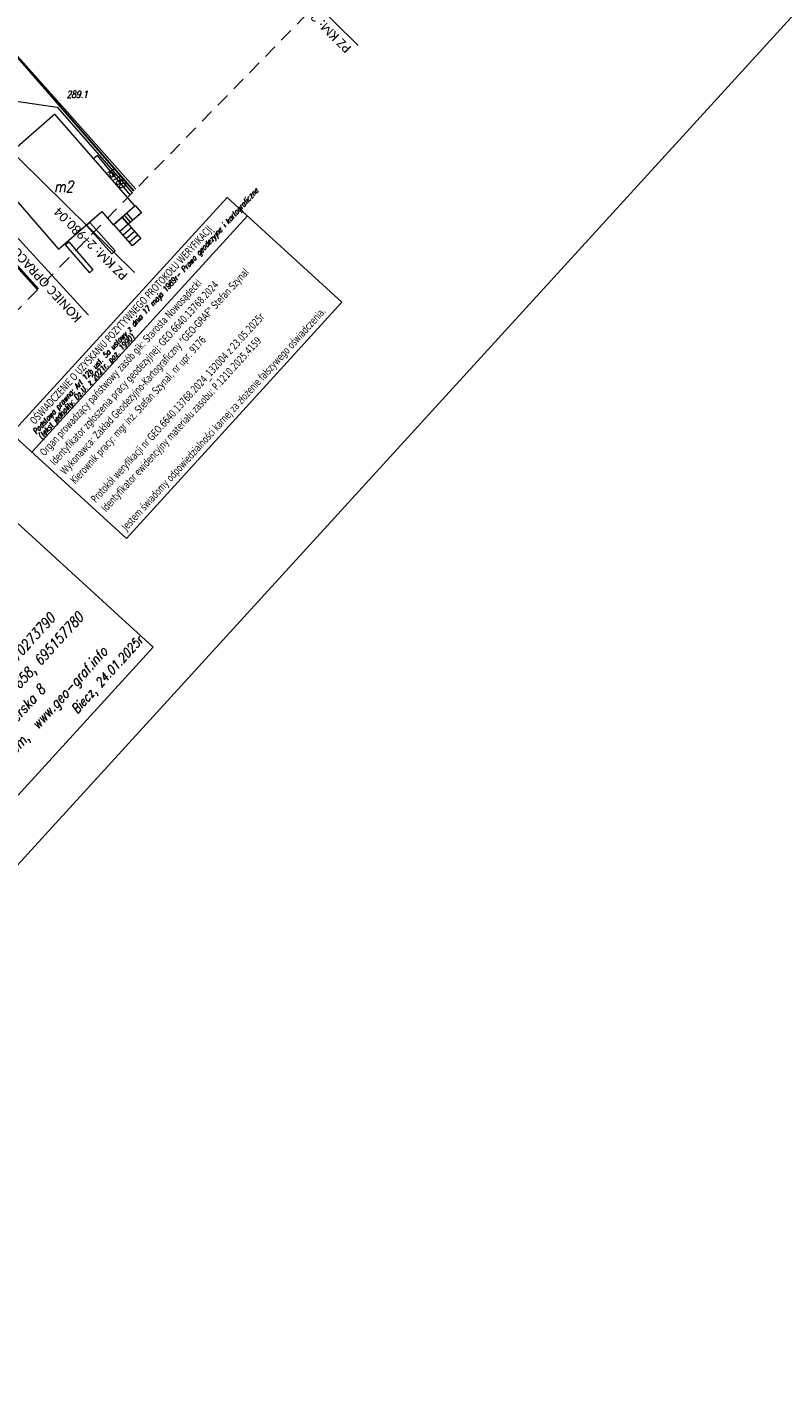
# Model space of a CAD drawing. Header units: metres. Extents: x -1 to 7476305, y 0 to 5497191.
# Tile 9 of 115: x 7474964 to 7475047, y 5496529 to 5496678. Entities that reach past the tile are written whole.
import ezdxf
from ezdxf.enums import TextEntityAlignment as Align

# ---------------------------------------------------------------- set-up
doc = ezdxf.new("R2010")
doc.units = ezdxf.units.M
doc.linetypes.add('EGBO02-500', pattern=[2.5, 1.5, -1])
for name, color, linetype, lineweight, true_color in [('BUIB02_01', 7, 'Continuous', 5, 0x0a0909), ('EGBB01', 7, 'Continuous', 5, 0x0a0909), ('EGBD03', 7, 'Continuous', 5, 0x0a0909), ('EGBO02', 7, 'Continuous', 5, 0x0a0909), ('KTOK05_01', 7, 'Continuous', 5, 0x0a0909), ('KTOK06', 7, 'Continuous', 5, 0x0a0909), ('RAMKA_DRUK', 7, 'Continuous', 5, 0x0a0909), ('RTPW01', 7, 'Continuous', 5, 0x0a0909), ('SUPK_01', 7, 'Continuous', 5, 0x0a0909), ('SUPW_01', 7, 'Continuous', 5, 0x0a0909), ('Warstwa 1', 7, 'Continuous', 5, 0x0a0909), ('Warstwa 11', 7, 'Continuous', 5, 0x0a0909), ('Warstwa 5', 7, 'Continuous', 5, 0x0a0909)]:
    doc.layers.add(name, color=color, linetype=linetype, lineweight=lineweight, true_color=true_color)
doc.layers.add('C-DROGI-SYTUACJA-ETYKIETY', color=7, linetype='Continuous')
doc.styles.add('KAMIL', font='calibri.ttf', dxfattribs={"height": 0.75})
doc.styles.add('Style-ITALIC_1250', font='ITALIC_1250.shx')
doc.styles.add('Style-Tahoma', font='tahoma.ttf')
doc.linetypes.add('KTOK05_01-500', pattern='A,3.75,[13,dgnlstyle-rozp_2015.shx,S=0.002778,R=0,X=0,Y=0],3.75', length=7.5)

# ---------------------------------------------------------------- blocks, each defined once
blk = doc.blocks.new('RTPW01')
at = {"layer": 'RTPW01', "linetype": 'Continuous', "lineweight": 13, "true_color": 0x0a0909}
h = blk.add_hatch(color=18, dxfattribs=at)
edge = h.paths.add_edge_path()
edge.add_arc((0, 0), 0.045, 0, 360)
blk = doc.blocks.new('MDCP_klauzula')
at = {"layer": 'BUIB02_01', "color": 252, "linetype": 'Continuous', "lineweight": 18}
for p, q in [((7474970.21, 5496656.01), (7474970.58, 5496656.35)), ((7474970.21, 5496656.01), (7474973.01, 5496652.88)), ((7474970.58, 5496656.35), (7474973.38, 5496653.21)), ((7474967.88, 5496653.89), (7474968.26, 5496654.21)), ((7474967.88, 5496653.89), (7474970.54, 5496650.78)), ((7474968.26, 5496654.21), (7474970.92, 5496651.11)), ((7474973.01, 5496652.88), (7474973.38, 5496653.21)), ((7474970.54, 5496650.78), (7474970.92, 5496651.11))]:
    blk.add_line(p, q, dxfattribs=at)
at = {"layer": 'EGBB01', "color": 252, "linetype": 'Continuous', "lineweight": 18, "flags": 128}
blk.add_lwpolyline([(7474966.74, 5496668.29), (7474959.59, 5496662.06), (7474967.14, 5496653.4), (7474971.9, 5496657.55), (7474973.17, 5496656.09), (7474975.56, 5496658.17), (7474966.74, 5496668.29)], close=True, dxfattribs=at)
at = {"layer": 'EGBD03', "color": 96, "linetype": 'Continuous', "lineweight": 30, "flags": 128}
blk.add_lwpolyline([(7474975.44, 5496659.79), (7474956.04, 5496682.12), (7474956.04, 5496682.12), (7474944.6, 5496671.55), (7474964.91, 5496649.01)], dxfattribs=at)
at = {"layer": 'EGBO02', "color": 252, "linetype": 'EGBO02-500', "lineweight": 18, "flags": 128}
blk.add_lwpolyline([(7474841.22, 5496643), (7474887.13, 5496580.23), (7474952.72, 5496636.53), (7475011.49, 5496696.7), (7475042.45, 5496728.27), (7475075.82, 5496754.64), (7475151.98, 5496814.31), (7475207.79, 5496879.8), (7475244.47, 5496937.34), (7475261.93, 5496992.56), (7475290.27, 5497036.6), (7475361.87, 5497109.05), (7475312.93, 5497156.38), (7475281.54, 5497123.71), (7475238.61, 5497076.13), (7475203.1, 5497029.31), (7475176.13, 5496968.87), (7475152.28, 5496929.36), (7475127.02, 5496890.88), (7475061.02, 5496837.94), (7474956.29, 5496739.91), (7474841.22, 5496643)], close=True, dxfattribs=at)
at = {"layer": 'KTOK05_01', "color": 252, "linetype": 'KTOK05_01-500', "lineweight": 18, "flags": 128}
for points in [[(7474975.66, 5496660.01), (7474967.2, 5496669.55), (7474958.96, 5496678.72), (7474950.72, 5496670.62), (7474952.68, 5496668.01)], [(7474950.54, 5496666.24), (7474949.9, 5496665.73), (7474955.68, 5496658.99), (7474964.82, 5496648.92)]]:
    blk.add_lwpolyline(points, dxfattribs=at)
at = {"layer": 'KTOK06', "color": 252, "linetype": 'Continuous', "lineweight": 18}
for p, q in [((7474974.38, 5496657.14), (7474975.05, 5496656.38)), ((7474974.62, 5496657.36), (7474975.29, 5496656.59)), ((7474974.83, 5496656.14), (7474973.91, 5496655.34)), ((7474975.17, 5496655.75), (7474974.25, 5496654.94)), ((7474975.52, 5496655.35), (7474974.59, 5496654.55)), ((7474975.86, 5496654.96), (7474974.94, 5496654.15))]:
    blk.add_line(p, q, dxfattribs=at)
at = {"layer": 'KTOK06', "color": 252, "linetype": 'Continuous', "lineweight": 18, "flags": 128}
for points in [[(7474975.59, 5496658.2), (7474976.28, 5496657.41), (7474974.83, 5496656.14), (7474974.14, 5496656.93), (7474975.59, 5496658.2)], [(7474974.14, 5496656.93), (7474975.59, 5496658.2), (7474976.26, 5496657.43), (7474974.81, 5496656.16), (7474974.14, 5496656.93)], [(7474974.14, 5496656.93), (7474976.2, 5496654.56), (7474975.28, 5496653.76), (7474973.22, 5496656.13), (7474974.14, 5496656.93)]]:
    blk.add_lwpolyline(points, close=True, dxfattribs=at)
at = {"layer": 'RAMKA_DRUK', "color": 252, "linetype": 'Continuous', "lineweight": 18, "flags": 128}
blk.add_lwpolyline([(7475318.82, 5497191.06), (7474803.96, 5496626.71), (7474911.08, 5496528.99), (7475425.94, 5497093.33)], dxfattribs=at)
at = {"layer": 'SUPK_01', "color": 36, "linetype": 'Continuous', "lineweight": 13, "true_color": 0x803300, "flags": 128}
blk.add_lwpolyline([(7474975.05, 5496659.39), (7474971.42, 5496663.74), (7474971.06, 5496663.42)], dxfattribs=at)
at = {"layer": 'SUPW_01', "color": 5, "linetype": 'Continuous', "lineweight": 13, "flags": 128}
blk.add_lwpolyline([(7474960.19, 5496670.06), (7474966.98, 5496669.06), (7474975.27, 5496659.62)], dxfattribs=at)
at = {"layer": 'Warstwa 1', "color": 1, "linetype": 'Continuous', "lineweight": 13}
blk.add_line((7474964.19, 5496631.01), (7474987.96, 5496657.06), dxfattribs=at)
at = {"layer": 'Warstwa 1', "color": 1, "linetype": 'Continuous', "lineweight": 13, "flags": 128}
blk.add_lwpolyline([(7474974.62, 5496621.49), (7474998.38, 5496647.55), (7474985.72, 5496659.1), (7474961.95, 5496633.05), (7474974.62, 5496621.49)], close=True, dxfattribs=at)
at = {"layer": 'Warstwa 5', "color": 18, "linetype": 'Continuous', "lineweight": 13, "true_color": 0x0a0909, "flags": 128}
blk.add_lwpolyline([(7474890.93, 5496555.17), (7474911.16, 5496536.72), (7474977.57, 5496609.51), (7474957.34, 5496627.96), (7474890.93, 5496555.17)], close=True, dxfattribs=at)
at = {"layer": 'RTPW01', "color": 252, "linetype": 'Continuous', "lineweight": 18}
blk.add_blockref('RTPW01', (7474967.35, 5496669.78), dxfattribs=at)
at = {"layer": 'EGBB01', "color": 252, "linetype": 'Continuous', "lineweight": 18, "style": 'Style-ITALIC_1250', "width": 0.8}
blk.add_text('m2', height=1.25, dxfattribs=at).set_placement((7474967.7, 5496660.32), align=Align.MIDDLE_CENTER)
at = {"layer": 'RTPW01', "color": 252, "linetype": 'Continuous', "lineweight": 18, "style": 'Style-ITALIC_1250', "width": 0.8}
blk.add_text('289.1', height=0.75, dxfattribs=at).set_placement((7474968.04, 5496670.1))
at = {"layer": 'SUPK_01', "color": 36, "linetype": 'Continuous', "lineweight": 13, "true_color": 0x803300, "style": 'Style-ITALIC_1250', "width": 0.8}
blk.add_text('ks160', height=0.75, rotation=309.8516, dxfattribs=at).set_placement((7474973.53, 5496661.22), align=Align.MIDDLE_CENTER)
at = {"layer": 'Warstwa 11', "color": 1, "linetype": 'Continuous', "lineweight": 13, "style": 'Style-Tahoma', "width": 0.8}
blk.add_text('OŚWIADCZENIE O UZYSKANIU POZYTYWNEGO PROTOKOŁU WERYFIKACJI', height=0.8467, rotation=47.5798, dxfattribs=at).set_placement((7474964.2, 5496634.29), align=Align.MIDDLE_LEFT)
at = {"layer": 'Warstwa 11', "color": 1, "linetype": 'Continuous', "lineweight": 5, "insert": (7474964.81, 5496632.81), "char_height": 0.61726, "attachment_point": 4, "rotation": 47.5798, "line_spacing_factor": 0.76062, "style": 'Style-ITALIC_1250'}
blk.add_mtext('\\H1x;\\W0.8;Podstawa prawna: Art 12b ust. 5a ustawy z dnia 17 maja 1989r- Prawo geodezyjne i kartograficzne\\P(tekst jednolity: Dz.U. z 2021r. poz. 1990)', dxfattribs=at)
at = {"layer": 'Warstwa 5', "color": 18, "linetype": 'Continuous', "lineweight": 5, "true_color": 0x0a0909, "style": 'Style-ITALIC_1250', "width": 0.833333}
blk.add_text('Biecz, 24.01.2025r', height=1.0161, rotation=47.755, dxfattribs=at).set_placement((7474972.86, 5496606.12), align=Align.CENTER)
at = {"layer": 'Warstwa 5', "color": 1, "linetype": 'Continuous', "lineweight": 5, "insert": (7474969.89, 5496626.61), "char_height": 0.8518, "attachment_point": 4, "rotation": 47.6889, "line_spacing_factor": 1.077768, "style": 'Style-Tahoma'}
blk.add_mtext('\\H0.997934x;\\W0.801656;Organ prowadzący państwowy zasób gik: Starosta Nowosądecki\\PIdentyfikator zgłoszenia pracy geodezyjnej: GEO.6640.13768.2024\\PWykonawca: Zakład Geodezyjno-Kartograficzny "GEO-GRAF" Stefan Szynal\\PKierownik pracy: mgr inż. Stefan Szynal, nr upr. 9176\\P\\PProtokół weryfikacji nr GEO.6640.13768.2024_132004 z 23.05.2025r    \\PIdentyfikator ewidencyjny materiału zasobu: P.1210.2025.4159\\P\\PJestem świadomy odpowiedzialności karnej za złożenie fałszywego oświadczenia.', dxfattribs=at)
at = {"layer": 'Warstwa 5', "color": 5, "linetype": 'Continuous', "lineweight": 13, "insert": (7474954.01, 5496587.86), "char_height": 1.1237, "attachment_point": 7, "rotation": 47.755, "line_spacing_factor": 1.2, "style": 'Style-ITALIC_1250'}
blk.add_mtext('\\H1x;\\W0.833333;ZAKŁAD GEODEZYJNO-KARTOGRAFICZNY\\P \\P\\P\\P       mgr inż. Stefan Szynal\\PNIP 685-109-32-52, REGON 370273790\\Ptel/fax: 134471608, 605050658, 695157780\\P38-340 Biecz,  ul. Węgierska 8\\Pzgk.geograf@gmail.com,  www.geo-graf.info', dxfattribs=at)

msp = doc.modelspace()

# ---------------------------------------------------------------- block references
at = {"layer": 'RTPW01', "color": 18, "lineweight": 30, "true_color": 0x000000}
msp.add_blockref('MDCP_klauzula', (0, 0), dxfattribs=at)

# ---------------------------------------------------------------- next in the draw order: linework, layer by layer
at = {"layer": 'C-DROGI-SYTUACJA-ETYKIETY', "color": 1, "linetype": 'Continuous', "lineweight": -3}
for p, q in [((7474971.743, 5496704.025), (7475000.164, 5496675.877)), ((7474947.001, 5496678.875), (7474975.516, 5496650.823)), ((7474943.417, 5496675.59), (7474970.443, 5496646.101))]:
    msp.add_line(p, q, dxfattribs=at)

# ---------------------------------------------------------------- next in the draw order: texts
at = {"layer": 'C-DROGI-SYTUACJA-ETYKIETY', "color": 1, "linetype": 'Continuous', "lineweight": -3, "char_height": 1, "attachment_point": 7, "style": 'KAMIL'}
for s, insert, rotation in [('PZ{\\fCalibri|b0|i0|c238|p34; KM: }2+944.76', (7474999.511, 5496675.662), 135.27671), ('KONIEC OPRACOWANIA{\\fCalibri|b0|i0|c238|p34; KM: }2+984.90', (7474969.78, 5496645.917), 132.50343), ('PZ{\\fCalibri|b0|i0|c238|p34; KM: }2+980.04', (7474974.864, 5496650.605), 135.46867)]:
    msp.add_mtext(s, dxfattribs=dict(at, insert=insert, rotation=rotation))

doc.saveas('drawing.dxf')
